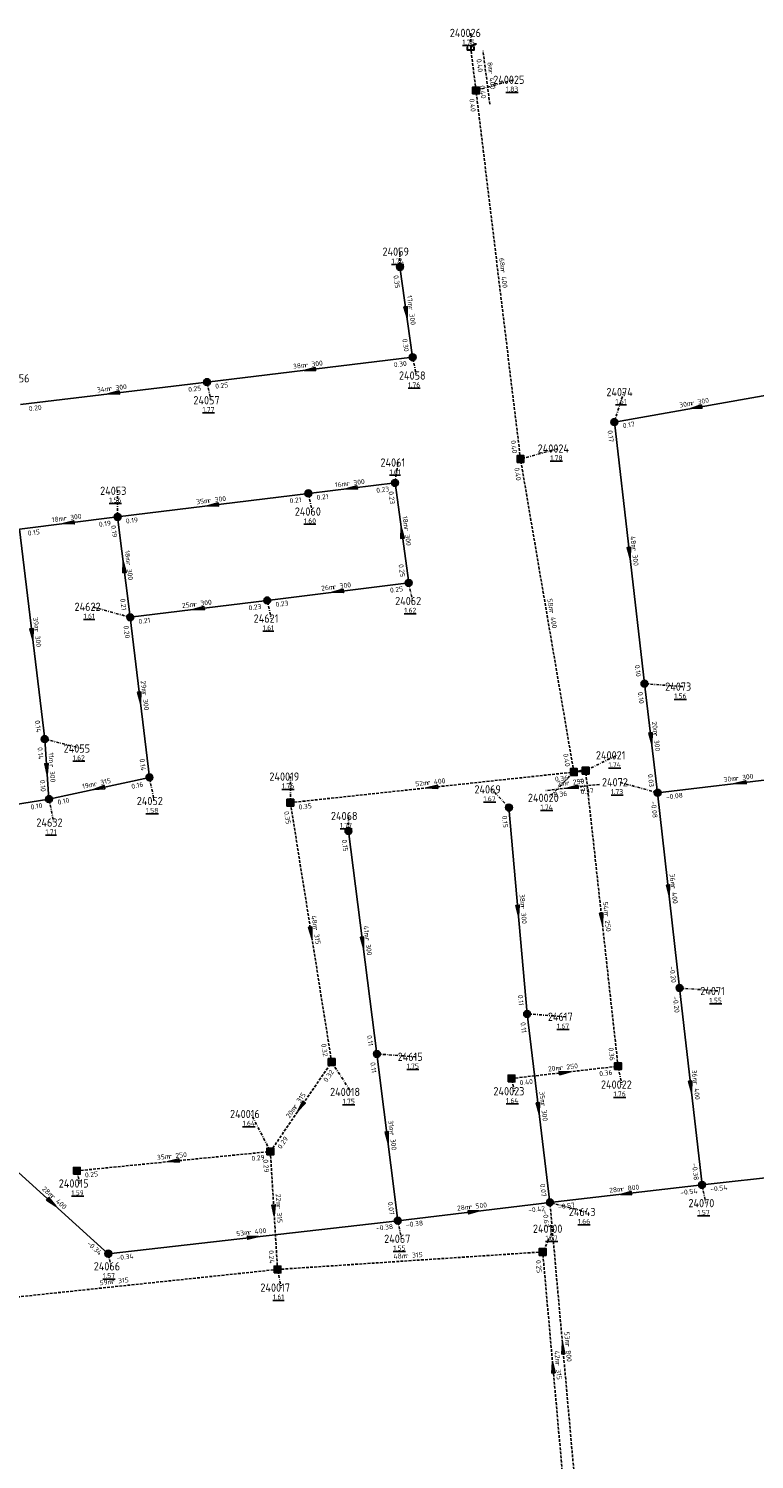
# Model space of a CAD drawing. Extents: x 188323 to 208361, y 565368 to 574910.
# Tile 203 of 256: x 203489 to 203622, y 569380 to 569641. Entities that reach past the tile are written whole.
import ezdxf

# ---------------------------------------------------------------- set-up
doc = ezdxf.new("R2010")
doc.units = 0
doc.linetypes.add('DASHDOT', pattern=[1, 0.5, -0.25, 0, -0.25])
doc.linetypes.add('DASHED', pattern=[0.75, 0.5, -0.25])
doc.layers.get('0').update_dxf_attribs({"linetype": 'CONTINUOUS'})
for name, color, linetype in [('RIO-AFM', 7, 'CONTINUOUS'), ('RIO-BOK', 7, 'CONTINUOUS'), ('RIO-DET', 7, 'CONTINUOUS'), ('RIO-KNP', 7, 'CONTINUOUS'), ('RIO-KNR', 7, 'CONTINUOUS'), ('RIO-LAG_0B', 7, 'CONTINUOUS'), ('RIO-LAG_1B', 7, 'DASHED'), ('RIO-LAG_2B', 7, 'DASHED'), ('RIO-LEN', 7, 'CONTINUOUS'), ('RIO-MVD', 1, 'CONTINUOUS'), ('RIO-VRB', 6, 'DASHDOT'), ('RIO-VRH', 7, 'CONTINUOUS')]:
    doc.layers.add(name, color=color, linetype=linetype)
doc.styles.add('RIO-TXT', font='isocp.shx')

# ---------------------------------------------------------------- blocks, each defined once
blk = doc.blocks.new('L_VHR')
blk.add_lwpolyline([(-0.5, 0), (0.5, 0), (-0.5, 0.15), (-0.5, -0.15), (0.5, 0)])
blk = doc.blocks.new('K_IPR')
blk.add_lwpolyline([(-0.5, -0.5), (0.5, -0.5), (0.5, 0.5), (-0.5, 0.5)], close=True)
blk.add_solid([(-0.5, 0.5), (0.5, 0.5), (-0.5, -0.5), (0.5, -0.5)])
at = {"style": 'RIO-TXT', "flags": 1}
blk.add_attdef('KNOOPNAAM', (2, 2), '', height=1, dxfattribs=at)
blk = doc.blocks.new('K_UTB')
blk.add_lwpolyline([(0.5, 0.15), (0.5, -0.3), (-0.5, -0.3), (-0.5, 0.15), (-0.45, 0.15), (-0.45, -0.25), (0, -0.25), (0.45, -0.25), (0.45, 0.15)], close=True)
blk.add_lwpolyline([(0.85, 0.6), (0.55, 0.65), (0.614828, 0.459583), (0.850842, 0.598937)])
blk.add_arc((0.85, -0.25), 0.85, 90, 180)
at = {"style": 'RIO-TXT', "flags": 1}
blk.add_attdef('KNOOPNAAM', (2, 2), '', height=1, dxfattribs=at)
blk = doc.blocks.new('K_IPG')
blk.add_circle((0, 0), 0.5)
for points in [[(0, 0), (-0.5, 0), (-0.433013, 0.25)], [(0, 0), (-0.433013, -0.25), (-0.5, 0)], [(0, 0), (-0.433013, 0.25), (-0.25, 0.433013)], [(0, 0), (-0.25, -0.433013), (-0.433013, -0.25)], [(0, 0), (-0.25, 0.433013), (0, 0.5)], [(0, 0), (0, -0.5), (-0.25, -0.433013)], [(0, 0), (0, 0.5), (0.25, 0.433013)], [(0, 0), (0.25, 0.433013), (0.433013, 0.25)], [(0, 0), (0.433013, 0.25), (0.5, 0)], [(0, 0), (0.5, 0), (0.433013, -0.25)], [(0, 0), (0.433013, -0.25), (0.25, -0.433013)], [(0, 0), (0.25, -0.433013), (0, -0.5)]]:
    blk.add_solid(points)
at = {"style": 'RIO-TXT', "flags": 1}
blk.add_attdef('KNOOPNAAM', (2, 2), '', height=1, dxfattribs=at)
blk = doc.blocks.new('225_02______240021____240020_')
at = {"layer": 'RIO-LAG_1B'}
blk.add_line((0, 0), (-9.755, -1.138), dxfattribs=at)
at = {"layer": 'RIO-VRH', "xscale": 2, "yscale": 2, "zscale": 2, "rotation": 186.6319}
blk.add_blockref('L_VHR', (-4.8775, -0.569), dxfattribs=at)
at = {"layer": 'RIO-AFM', "style": 'RIO-TXT'}
blk.add_text('r 250', height=0.9, rotation=366.6318, dxfattribs=at).set_placement((-6.0084, -0.1965))
at = {"layer": 'RIO-BOK', "style": 'RIO-TXT'}
for s, p in [('0.36', (-8.2021, -2.366)), ('0.37', (-3.374, -1.8015))]:
    blk.add_text(s, height=0.9, rotation=366.6318, dxfattribs=at).set_placement(p)
at = {"layer": 'RIO-LEN', "style": 'RIO-TXT'}
blk.add_text('2m', height=0.9, rotation=366.6318, dxfattribs=at).set_placement((-7.6174, -0.3847))
blk = doc.blocks.new('226_02______240025____240026_')
at = {"layer": 'RIO-LAG_1B'}
blk.add_line((0, 0), (-1.205, 9.746), dxfattribs=at)
at = {"layer": 'RIO-AFM', "style": 'RIO-TXT'}
blk.add_text('r 400', height=0.9, rotation=277.0327, dxfattribs=at).set_placement((-0.238, 6.0064))
at = {"layer": 'RIO-BOK', "style": 'RIO-TXT'}
for p in [(-2.4223, 8.1847), (-1.8249, 3.3616)]:
    blk.add_text('0.40', height=0.9, rotation=277.0327, dxfattribs=at).set_placement(p)
at = {"layer": 'RIO-LEN', "style": 'RIO-TXT'}
blk.add_text('8m', height=0.9, rotation=277.0327, dxfattribs=at).set_placement((-0.4371, 7.6141))

msp = doc.modelspace()

# ---------------------------------------------------------------- linework, layer by layer
at = {"layer": 'RIO-LAG_0B'}
for p, q in [((203559.504, 569580.928), (203557.2, 569597.376)), ((203522, 569576.384), (203559.504, 569580.928)), ((203488, 569572.288), (203522, 569576.384)), ((203596.304, 569569.088), (203626.208, 569574.4)), ((203601.792, 569521.408), (203596.304, 569569.088)), ((203540.496, 569556.096), (203556.304, 569558.016)), ((203556.304, 569558.016), (203558.8, 569539.776)), ((203505.696, 569551.808), (203540.496, 569556.096)), ((203505.696, 569551.808), (203487.808, 569549.568)), ((203505.696, 569551.808), (203508, 569533.504)), ((203487.808, 569549.568), (203492.4, 569511.296)), ((203532.992, 569536.576), (203558.8, 569539.776)), ((203508, 569533.504), (203532.992, 569536.576)), ((203508, 569533.504), (203511.504, 569504.32)), ((203604.192, 569501.504), (203601.792, 569521.408)), ((203493.184, 569500.352), (203492.4, 569511.296)), ((203604.192, 569501.504), (203634.4, 569505.088)), ((203511.504, 569504.32), (203493.184, 569500.352)), ((203493.184, 569500.352), (203477.792, 569497.92)), ((203608.192, 569465.92), (203604.192, 569501.504)), ((203577.088, 569498.816), (203580.4, 569461.184)), ((203547.808, 569494.528), (203552.992, 569453.888)), ((203612.304, 569430.016), (203608.192, 569465.92)), ((203584.544, 569426.816), (203580.4, 569461.184)), ((203556.8, 569423.488), (203552.992, 569453.888)), ((203483.392, 569436.096), (203504, 569417.472)), ((203612.304, 569430.016), (203644.096, 569433.6)), ((203584.544, 569426.816), (203612.304, 569430.016)), ((203556.8, 569423.488), (203584.544, 569426.816)), ((203504, 569417.472), (203556.8, 569423.488))]:
    msp.add_line(p, q, dxfattribs=at)
at = {"layer": 'RIO-LAG_1B'}
for p, q in [((203571.072, 569629.568), (203570.112, 569637.312)), ((203579.184, 569562.368), (203571.072, 569629.568)), ((203588.912, 569505.28), (203579.184, 569562.368)), ((203537.216, 569499.712), (203588.912, 569505.28)), ((203591.056, 569505.536), (203588.912, 569505.28)), ((203596.976, 569451.648), (203591.056, 569505.536)), ((203544.736, 569452.416), (203537.216, 569499.712)), ((203533.568, 569436.096), (203544.736, 569452.416)), ((203577.536, 569449.408), (203596.976, 569451.648)), ((203498.256, 569432.576), (203533.568, 569436.096)), ((203534.864, 569414.592), (203533.568, 569436.096)), ((203583.232, 569417.792), (203534.864, 569414.592)), ((203586.992, 569375.68), (203583.232, 569417.792)), ((203534.864, 569414.592), (203476.08, 569408.384))]:
    msp.add_line(p, q, dxfattribs=at)
at = {"layer": 'RIO-LAG_2B'}
msp.add_line((203589.296, 569373.632), (203584.544, 569426.816), dxfattribs=at)
at = {"layer": 'RIO-VRB'}
for p, q in [((203570.12, 569637.29), (203570.1197, 569640.065)), ((203571.07, 569629.58), (203578.0375, 569631.5087)), ((203557.2, 569597.4), (203557.1997, 569600.175)), ((203559.5, 569580.9), (203560.2071, 569577.5868)), ((203522, 569576.4), (203522.7071, 569573.0868)), ((203596.3, 569569.1), (203598.0352, 569574.5692)), ((203556.3, 569558), (203556.8335, 569561.7284)), ((203579.18, 569562.35), (203586.1475, 569564.2787)), ((203505.7, 569551.8), (203505.6994, 569556.575)), ((203540.5, 569556.1), (203541.2071, 569552.7868)), ((203558.8, 569539.8), (203559.5071, 569536.4868)), ((203533, 569536.6), (203533.7071, 569533.2868)), ((203508, 569533.5), (203501.0321, 569535.4265)), ((203601.8, 569521.4), (203608.7675, 569520.8713)), ((203492.4, 569511.3), (203499.0482, 569509.58)), ((203591.06, 569505.56), (203596.7686, 569508.338)), ((203537.21, 569499.69), (203537.2094, 569504.465)), ((203588.91, 569505.31), (203584.3645, 569500.5884)), ((203511.5, 569504.3), (203512.3806, 569500.002)), ((203577.09, 569498.81), (203573.9677, 569502.1286)), ((203604.2, 569501.5), (203597.2321, 569503.4265)), ((203493.19, 569500.38), (203494.0706, 569496.082)), ((203547.8, 569494.5), (203547.7997, 569497.275)), ((203608.2, 569465.9), (203615.1675, 569465.3713)), ((203580.4, 569461.2), (203587.3675, 569460.6713)), ((203544.74, 569452.39), (203548.2769, 569446.9625)), ((203553, 569453.9), (203559.9675, 569453.3713)), ((203596.98, 569451.62), (203597.6871, 569448.3068)), ((203577.54, 569449.42), (203578.0735, 569447.0916)), ((203533.57, 569436.12), (203530.0312, 569442.9464)), ((203498.26, 569432.6), (203498.7935, 569430.2716)), ((203612.3, 569430), (203613.0071, 569426.6868)), ((203584.54, 569426.79), (203591.1882, 569425.07)), ((203556.8, 569423.5), (203557.5071, 569420.1868)), ((203583.24, 569417.79), (203585.2771, 569422.0193)), ((203504, 569417.5), (203504.5335, 569415.1716)), ((203534.86, 569414.6), (203535.5671, 569411.2868))]:
    msp.add_line(p, q, dxfattribs=at)

# ---------------------------------------------------------------- block references
at = {"layer": 'RIO-DET'}
for name, p in [('226_02______240025____240026_', (203573.568, 569627.072)), ('225_02______240021____240020_', (203593.568, 569503.04))]:
    msp.add_blockref(name, p, dxfattribs=at)
at = {"layer": 'RIO-KNP', "xscale": 1.25, "yscale": 1.25, "zscale": 1.25}
for name, p in [('K_UTB', (203570.112, 569637.312)), ('K_IPR', (203571.072, 569629.568)), ('K_IPG', (203557.2, 569597.376)), ('K_IPG', (203559.504, 569580.928)), ('K_IPG', (203522, 569576.384)), ('K_IPG', (203596.304, 569569.088)), ('K_IPR', (203579.184, 569562.368)), ('K_IPG', (203540.496, 569556.096)), ('K_IPG', (203556.304, 569558.016)), ('K_IPG', (203505.696, 569551.808)), ('K_IPG', (203558.8, 569539.776)), ('K_IPG', (203532.992, 569536.576)), ('K_IPG', (203508, 569533.504)), ('K_IPG', (203601.792, 569521.408)), ('K_IPG', (203492.4, 569511.296)), ('K_IPG', (203511.504, 569504.32)), ('K_IPR', (203588.912, 569505.28)), ('K_IPR', (203591.056, 569505.536)), ('K_IPG', (203604.192, 569501.504)), ('K_IPG', (203493.184, 569500.352)), ('K_IPR', (203537.216, 569499.712)), ('K_IPG', (203577.088, 569498.816)), ('K_IPG', (203547.808, 569494.528)), ('K_IPG', (203608.192, 569465.92)), ('K_IPG', (203580.4, 569461.184)), ('K_IPR', (203544.736, 569452.416)), ('K_IPG', (203552.992, 569453.888)), ('K_IPR', (203596.976, 569451.648)), ('K_IPR', (203577.536, 569449.408)), ('K_IPR', (203533.568, 569436.096)), ('K_IPR', (203498.256, 569432.576)), ('K_IPG', (203612.304, 569430.016)), ('K_IPG', (203584.544, 569426.816)), ('K_IPG', (203556.8, 569423.488)), ('K_IPR', (203583.232, 569417.792)), ('K_IPG', (203504, 569417.472)), ('K_IPR', (203534.864, 569414.592))]:
    msp.add_blockref(name, p, dxfattribs=at)
at = {"layer": 'RIO-VRH'}
for p, xscale, yscale, zscale, rotation in [((203558.35, 569589.15), 2, 2, 2, 277.9438), ((203540.75, 569578.65), 2, 2, 2, 186.8421), ((203505, 569574.35), 2, 2, 2, 186.8753), ((203611.25, 569571.75), 2, 2, 2, 190.0507), ((203548.4, 569557.05), 2, 2, 2, 186.8564), ((203523.1, 569553.95), 2, 2, 2, 187.0432), ((203496.75, 569550.7), 2, 2, 2, 187.0061), ((203557.55, 569548.9), 2, 2, 2, 457.8297), ((203599.05, 569545.25), 2, 2, 2, 276.5858), ((203506.85, 569542.65), 2, 2, 2, 457.1719), ((203545.9, 569538.2), 2, 2, 2, 187.0696), ((203520.5, 569535.05), 2, 2, 2, 187.0679), ((203490.1, 569530.45), 2, 2, 2, 276.8571), ((203509.75, 569518.9), 2, 2, 2, 276.8434), ((203603, 569511.45), 2, 2, 2, 276.8852), ((203492.795, 569505.84), 2, 2, 2, 274.1465), ((203589.985, 569505.435), 0.913, 0.913, 0.913, 186.6319), ((203502.345, 569502.34), 2, 2, 2, 192.0829), ((203563.06, 569502.5), 2, 2, 2, 186.2033), ((203619.3, 569503.3), 2, 2, 2, 186.7972), ((203606.2, 569483.7), 2, 2, 2, 276.4193), ((203578.745, 569480.005), 2, 2, 2, 275.0381), ((203594.02, 569478.59), 2, 2, 2, 276.2717), ((203540.975, 569476.04), 2, 2, 2, 279.0536), ((203550.4, 569474.2), 2, 2, 2, 277.307), ((203587.26, 569450.52), 2, 2, 2, 6.456), ((203610.25, 569447.95), 2, 2, 2, 276.5237), ((203539.155, 569444.255), 2, 2, 2, 235.5233), ((203582.47, 569443.995), 2, 2, 2, 276.8689), ((203554.9, 569438.7), 2, 2, 2, 277.1334), ((203515.915, 569434.36), 2, 2, 2, 185.6924), ((203598.42, 569428.395), 2, 2, 2, 186.5954), ((203493.7, 569426.8), 2, 2, 2, 317.925), ((203534.215, 569425.36), 2, 2, 2, 273.4392), ((203570.67, 569425.145), 2, 2, 2, 6.7631), ((203530.4, 569420.5), 2, 2, 2, 6.4824), ((203586.915, 569400.205), 2, 2, 2, 95.1136), ((203585.115, 569396.735), 2, 2, 2, 95.0975)]:
    msp.add_blockref('L_VHR', p, dxfattribs=dict(at, xscale=xscale, yscale=yscale, zscale=zscale, rotation=rotation))

# ---------------------------------------------------------------- texts
at = {"layer": 'RIO-AFM', "style": 'RIO-TXT'}
for s, rotation, p in [('r 400', 276.8868, (203575.5451, 569596.832)), ('r 300', 277.9438, (203558.738, 569590.0224)), ('r 300', 6.8421, (203539.8863, 569579.0499)), ('r 300', 6.8753, (203504.1359, 569574.7494)), ('r 300', 10.0507, (203610.3652, 569572.101)), ('r 300', 6.8564, (203547.5358, 569557.4497)), ('r 300', 7.0432, (203522.2346, 569554.3469)), ('r 300', 367.0061, (203495.8838, 569551.1025)), ('r 300', 277.8297, (203557.9403, 569549.7719)), ('r 300', 276.5858, (203599.4685, 569546.1139)), ('r 300', 277.1719, (203507.2503, 569543.5174)), ('r 300', 7.0696, (203545.0344, 569538.5965)), ('r 300', 7.0679, (203519.6345, 569535.4465)), ('r 400', 279.6885, (203584.4191, 569534.7162)), ('r 300', 276.8571, (203490.5114, 569531.3156)), ('r 300', 276.8434, (203510.1588, 569519.765)), ('r 300', 276.8852, (203603.4052, 569512.3151)), ('r 300', 274.1465, (203493.2382, 569506.6847)), ('r 300', 6.7972, (203618.4362, 569503.7006)), ('r 315', 372.0829, (203501.4465, 569502.6645)), ('r 400', 6.2033, (203562.2005, 569502.9095)), ('r 400', 276.4193, (203606.6172, 569484.5622)), ('r 300', 275.0381, (203579.1834, 569480.8571)), ('r 250', 276.2717, (203594.4452, 569479.4522)), ('r 315', 279.0536, (203541.3558, 569476.9214)), ('r 300', 277.307, (203550.8053, 569475.0691)), ('r 250', 6.456, (203586.3989, 569450.9257)), ('r 400', 276.5237, (203610.6657, 569448.8132)), ('r 315', 55.5233, (203538.2843, 569443.8702)), ('r 300', 276.8689, (203582.88, 569444.8605)), ('r 300', 277.1334, (203555.3047, 569439.5674)), ('r 250', 5.6923, (203515.0595, 569434.7772)), ('r 800', 6.5954, (203597.5575, 569428.7986)), ('r 400', 317.925, (203493.439, 569427.7205)), ('r 315', 273.4392, (203534.6719, 569426.1994)), ('r 500', 6.7631, (203569.8066, 569425.5461)), ('r 400', 6.4824, (203529.5384, 569420.9053)), ('r 315', 363.772, (203558.2076, 569416.6554)), ('r 315', 366.0206, (203504.6098, 569411.9304)), ('r 800', 275.1136, (203587.3572, 569401.0584)), ('r 315', 275.0975, (203585.554, 569397.5879))]:
    msp.add_text(s, height=0.9, rotation=rotation, dxfattribs=at).set_placement(p)
at = {"layer": 'RIO-BOK', "style": 'RIO-TXT'}
for s, rotation, p in [('0.40', 276.8868, (203569.8487, 569628.0219)), ('0.35', 277.9438, (203556.0077, 569595.8196)), ('0.30', 277.9438, (203557.6302, 569584.2336)), ('0.30', 6.8421, (203556.1319, 569579.0858)), ('0.25', 6.8753, (203518.6327, 569574.5838)), ('0.25', 6.8421, (203523.5566, 569575.1767)), ('0.20', 6.8753, (203489.5573, 569571.0777)), ('0.17', 276.5858, (203595.0705, 569567.5483)), ('0.17', 10.0507, (203597.9226, 569567.9658)), ('0.40', 276.8868, (203577.4041, 569565.7213)), ('0.40', 279.6885, (203578.0363, 569560.734)), ('0.23', 6.8564, (203552.9316, 569556.1848)), ('0.21', 7.0432, (203537.1377, 569554.2739)), ('0.21', 6.8564, (203542.0569, 569554.8771)), ('0.23', 277.8297, (203555.1045, 569556.422)), ('0.19', 7.0432, (203507.2609, 569550.5822)), ('0.15', 367.0061, (203489.3609, 569548.3822)), ('0.19', 367.0061, (203502.3362, 569549.9853)), ('0.19', 277.1719, (203504.4865, 569550.2358)), ('0.25', 277.8297, (203556.9378, 569543.1379)), ('0.25', 7.0696, (203555.4385, 569537.9723)), ('0.21', 277.1719, (203506.1763, 569536.8591)), ('0.23', 7.0679, (203529.6387, 569534.7725)), ('0.23', 7.0696, (203534.5615, 569535.3829)), ('0.21', 7.0679, (203509.5614, 569532.2829)), ('0.20', 276.8434, (203506.7775, 569531.9428)), ('0.10', 276.5858, (203600.0295, 569524.7788)), ('0.10', 276.8852, (203600.5787, 569519.8419)), ('0.14', 276.8571, (203490.6076, 569514.6699)), ('0.14', 274.1465, (203491.1056, 569509.802)), ('0.14', 276.8434, (203509.7026, 569507.6694)), ('0.40', 279.6885, (203586.9652, 569508.59)), ('0.36', 6.2033, (203585.5214, 569503.5334)), ('0.03', 276.8852, (203602.3942, 569504.8676)), ('0.10', 274.1465, (203491.5415, 569503.8299)), ('0.16', 372.0829, (203508.3097, 569502.1951)), ('0.37', 276.2717, (203589.822, 569504.0151)), ('0.10', 369.1532, (203489.897, 569498.439)), ('0.10', 372.0829, (203494.8525, 569499.3051)), ('0.35', 6.2033, (203538.7529, 569498.4495)), ('-0.08', 276.4193, (203602.966, 569499.9519)), ('-0.08', 6.7972, (203605.7557, 569500.2755)), ('0.35', 279.0536, (203536.0485, 569498.0868)), ('0.15', 275.0381, (203575.8191, 569497.2921)), ('0.15', 277.307, (203546.5902, 569492.9329)), ('-0.20', 276.4193, (203606.371, 569469.8196)), ('0.11', 275.0381, (203578.7149, 569464.6252)), ('-0.20', 276.5237, (203606.9689, 569464.3496)), ('0.11', 276.8689, (203579.1782, 569459.6422)), ('0.32', 279.0536, (203542.8255, 569455.69)), ('0.11', 277.307, (203551.1826, 569457.2563)), ('0.36', 276.2717, (203595.2319, 569455.0098)), ('0.11', 277.1334, (203551.7854, 569452.3366)), ('0.32', 55.5233, (203543.879, 569448.6623)), ('0.36', 6.456, (203593.5997, 569449.8285)), ('0.40', 6.456, (203579.0883, 569448.1863)), ('0.29', 55.5233, (203535.5164, 569436.4816)), ('0.29', 5.6923, (203530.1662, 569434.3737)), ('0.29', 273.4392, (203532.2572, 569434.6381)), ('-0.38', 276.5237, (203610.464, 569433.9167)), ('0.25', 5.6923, (203499.7917, 569431.3458)), ('0.07', 276.8689, (203582.7444, 569430.1591)), ('-0.54', 6.5954, (203608.3868, 569428.1382)), ('-0.54', 6.4582, (203613.8484, 569428.7663)), ('0.07', 277.1334, (203554.9863, 569426.8609)), ('-0.42', 6.7631, (203580.6328, 569424.9168)), ('-0.57', 6.5954, (203586.0913, 569425.5601)), ('-0.38', 6.7631, (203558.3549, 569422.2746)), ('-0.67', 275.1136, (203583.2711, 569425.2704)), ('-0.38', 6.4824, (203552.8833, 569421.6459)), ('-0.34', 317.925, (203500.0287, 569419.2197)), ('-0.34', 6.4824, (203505.5489, 569416.267)), ('0.24', 273.4392, (203533.2609, 569418.0705)), ('0.25', 275.0975, (203581.9706, 569416.2708))]:
    msp.add_text(s, height=0.9, rotation=rotation, dxfattribs=at).set_placement(p)
at = {"layer": 'RIO-KNR', "style": 'RIO-TXT'}
for s, p in [('240026', (203566.2947, 569639.315)), ('240025', (203574.2125, 569630.7587)), ('24059', (203554.0122, 569599.425)), ('24056', (203484.8119, 569576.325)), ('24058', (203557.0196, 569576.8368)), ('24074', (203594.8477, 569573.8192)), ('24057', (203519.5196, 569572.3368)), ('240024', (203582.3225, 569563.5287)), ('24061', (203553.646, 569560.9784)), ('24053', (203502.5119, 569555.825)), ('24060', (203538.0196, 569552.0368)), ('24622', (203497.8446, 569534.6765)), ('24062', (203556.3196, 569535.7368)), ('24621', (203530.5196, 569532.5368)), ('24073', (203605.58, 569520.1213)), ('24055', (203495.8607, 569508.83)), ('240021', (203592.9436, 569507.588)), ('240019', (203533.3844, 569503.715)), ('24069', (203570.7802, 569501.3786)), ('24072', (203594.0446, 569502.6765)), ('24052', (203509.1931, 569499.252)), ('240020', (203580.5395, 569499.8384)), ('24632', (203490.8831, 569495.332)), ('24068', (203544.6122, 569496.525)), ('24071', (203611.98, 569464.6213)), ('24617', (203584.18, 569459.9213)), ('24615', (203556.78, 569452.6213)), ('240018', (203544.4519, 569446.2125)), ('240023', (203574.2485, 569446.3416)), ('240022', (203593.8621, 569447.5568)), ('240016', (203526.2062, 569442.1964)), ('240015', (203494.9685, 569429.5216)), ('24070', (203609.8196, 569425.9368)), ('24643', (203588.0007, 569424.32)), ('24067', (203554.3196, 569419.4368)), ('240100', (203581.4521, 569421.2693)), ('24066', (203501.346, 569414.4216)), ('240017', (203531.7421, 569410.5368))]:
    msp.add_text(s, height=1.5, dxfattribs=at).set_placement(p)
at = {"layer": 'RIO-LEN', "style": 'RIO-TXT'}
for s, rotation, p in [('68m', 276.8868, (203575.2851, 569598.9763)), ('17m', 277.9438, (203558.4385, 569592.1616)), ('38m', 6.8421, (203537.7416, 569578.7926)), ('34m', 6.8753, (203501.9914, 569574.4908)), ('30m', 10.0507, (203608.2383, 569571.724)), ('16m', 6.8564, (203545.3912, 569557.1918)), ('35m', 7.0432, (203520.0909, 569554.082)), ('18m', 367.0061, (203493.7401, 569550.8377)), ('18m', 277.8297, (203557.645, 569551.9116)), ('48m', 276.5858, (203599.2197, 569548.2595)), ('18m', 277.1719, (203506.9796, 569545.6604)), ('26m', 7.0696, (203542.8908, 569538.3306)), ('25m', 7.0679, (203517.4909, 569535.1807)), ('58m', 279.6885, (203584.0546, 569536.8453)), ('39m', 276.8571, (203490.2525, 569533.46)), ('29m', 276.8434, (203509.9003, 569521.9095)), ('20m', 276.8852, (203603.1452, 569514.4594)), ('11m', 274.1465, (203493.0809, 569508.839)), ('30m', 6.7972, (203616.2914, 569503.4449)), ('19m', 372.0829, (203499.3346, 569502.211)), ('52m', 6.2033, (203560.0532, 569502.6761)), ('36m', 276.4193, (203606.3746, 569486.7086)), ('38m', 275.0381, (203578.9927, 569483.0087)), ('54m', 276.2717, (203594.2081, 569481.5992)), ('48m', 279.0536, (203541.0149, 569479.0543)), ('41m', 277.307, (203550.5296, 569477.2114)), ('20m', 6.456, (203584.2526, 569450.6829)), ('36m', 276.5237, (203610.4192, 569450.9591)), ('35m', 276.8689, (203582.6206, 569447.0049)), ('20m', 55.5233, (203537.0618, 569442.0894)), ('31m', 277.1334, (203555.0355, 569441.7106)), ('35m', 5.6923, (203512.9101, 569434.5629)), ('28m', 317.925, (203491.8349, 569429.167)), ('28m', 6.5954, (203595.4118, 569428.5505)), ('22m', 273.4392, (203534.5413, 569428.3554)), ('28m', 6.7631, (203567.6617, 569425.2917)), ('53m', 6.4824, (203527.3922, 569420.6614)), ('48m', 363.772, (203556.0524, 569416.5119)), ('59m', 366.0206, (203502.4619, 569411.7024)), ('53m', 275.1136, (203587.1637, 569403.2097)), ('42m', 275.0975, (203585.361, 569399.7392))]:
    msp.add_text(s, height=0.9, rotation=rotation, dxfattribs=at).set_placement(p)
at = {"layer": 'RIO-MVD', "style": 'RIO-TXT'}
for s, p in [('%%U1.75', (203568.5897, 569637.915)), ('%%U1.83', (203576.5075, 569629.3587)), ('%%U1.74', (203555.6697, 569598.025)), ('%%U1.76', (203558.6771, 569575.4368)), ('%%U1.61', (203596.5052, 569572.4192)), ('%%U1.77', (203521.1771, 569570.9368)), ('%%U1.78', (203584.6175, 569562.1287)), ('%%U1.61', (203555.3035, 569559.5784)), ('%%U1.56', (203504.1694, 569554.425)), ('%%U1.60', (203539.6771, 569550.6368)), ('%%U1.61', (203499.5021, 569533.2765)), ('%%U1.62', (203557.9771, 569534.3368)), ('%%U1.61', (203532.1771, 569531.1368)), ('%%U1.56', (203607.2375, 569518.7213)), ('%%U1.62', (203497.5182, 569507.43)), ('%%U1.74', (203595.2386, 569506.188)), ('%%U1.76', (203535.6794, 569502.315)), ('%%U1.73', (203595.7021, 569501.2765)), ('%%U1.67', (203572.4377, 569499.9786)), ('%%U1.74', (203582.8345, 569498.4384)), ('%%U1.58', (203510.8506, 569497.852)), ('%%U1.71', (203492.5406, 569493.932)), ('%%U1.77', (203546.2697, 569495.125)), ('%%U1.55', (203613.6375, 569463.2213)), ('%%U1.67', (203585.8375, 569458.5213)), ('%%U1.75', (203558.4375, 569451.2213)), ('%%U1.76', (203596.1571, 569446.1568)), ('%%U1.75', (203546.7469, 569444.8125)), ('%%U1.64', (203576.5435, 569444.9416)), ('%%U1.64', (203528.5012, 569440.7964)), ('%%U1.59', (203497.2635, 569428.1216)), ('%%U1.66', (203589.6582, 569422.92)), ('%%U1.57', (203611.4771, 569424.5368)), ('%%U1.55', (203555.9771, 569418.0368)), ('%%U1.67', (203583.7471, 569419.8693)), ('%%U1.57', (203503.0035, 569413.0216)), ('%%U1.61', (203534.0371, 569409.1368))]:
    msp.add_text(s, height=0.9, dxfattribs=at).set_placement(p)

doc.saveas('drawing.dxf')
